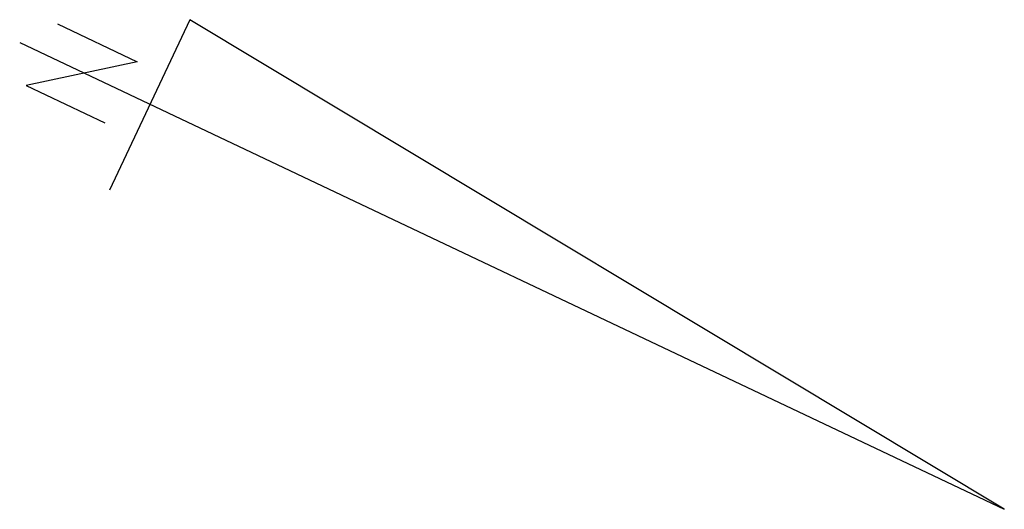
# Model space of a CAD drawing. Header units: millimetres. Extents: x 14495 to 271441, y -21035 to 2232.
# Tile 187 of 227: x 88359 to 88918, y -1913 to -1636. Entities that reach past the tile are written whole.
import ezdxf

# ---------------------------------------------------------------- set-up
doc = ezdxf.new("R2010")
doc.units = ezdxf.units.MM
doc.layers.add('A_widok', color=1, linetype='Continuous', lineweight=0)

msp = doc.modelspace()

# ---------------------------------------------------------------- linework, layer by layer
at = {"layer": 'A_widok', "linetype": 'Continuous', "lineweight": -3}
for p, q in [((88455.53, -1635.57), (88409.77, -1732.18)), ((88917.7, -1913.1), (88455.53, -1635.57)), ((88917.7, -1913.1), (88455.53, -1635.57)), ((88380.37, -1637.98), (88425.6, -1659.4)), ((88358.88, -1648.41), (88917.7, -1913.1)), ((88358.88, -1648.41), (88917.7, -1913.1)), ((88425.6, -1659.4), (88362.5, -1672.91)), ((88362.5, -1672.91), (88407.18, -1694.07))]:
    msp.add_line(p, q, dxfattribs=at)

doc.saveas('drawing.dxf')
